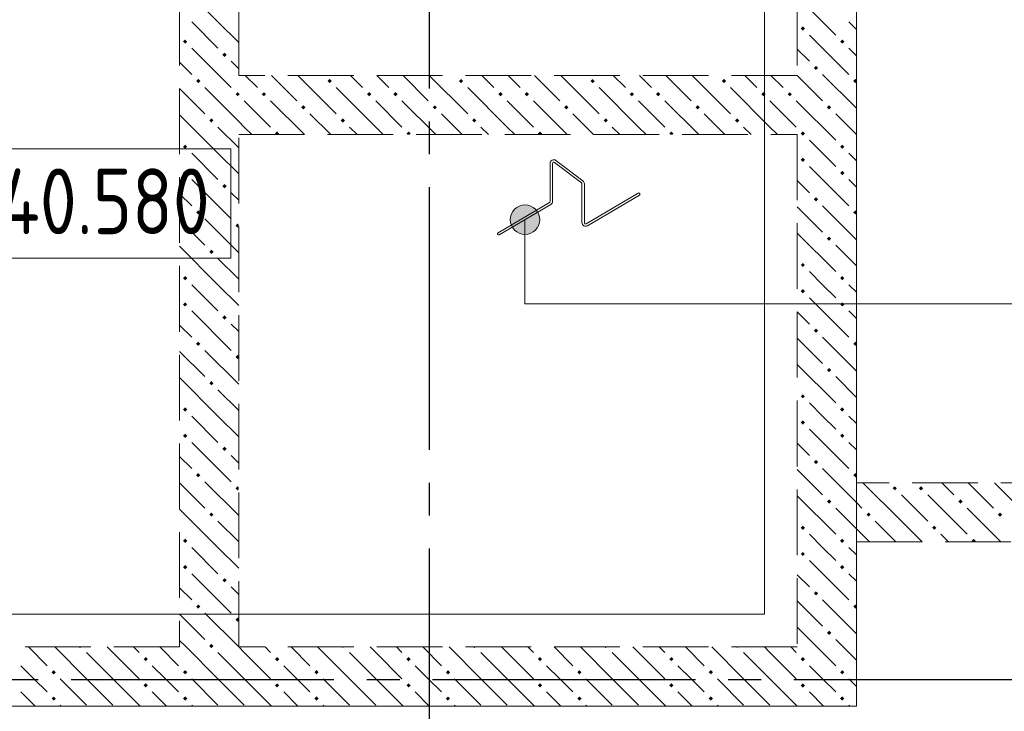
# Model space of a CAD drawing. Header units: millimetres. Extents: x 0 to 45010, y 0 to 29700.
# Tile 12 of 15: x 29903 to 32900, y 17854 to 19960. Entities that reach past the tile are written whole.
import ezdxf

# ---------------------------------------------------------------- set-up
doc = ezdxf.new("R2010")
doc.units = ezdxf.units.MM
doc.linetypes.add('______2', pattern=[270, 200, -70])
doc.linetypes.add('______5', pattern=[1100, 800, -100, 100, -100])
for name, color, linetype, lineweight in [('Высотные отметки', 7, 'Continuous', 25), ('ЖБ Перекрытие верхний уровень', 7, 'Continuous', 35), ('ЖБ Стена верхний уровень', 7, 'Continuous', 35), ('Общий01', 7, 'Continuous', 13), ('Оси', 40, '______5', 18), ('Позиционная метка линия выноска', 7, 'Continuous', 13), ('Позиционная метка номер позиции', 7, 'Continuous', 13)]:
    doc.layers.add(name, color=color, linetype=linetype, lineweight=lineweight)
doc.styles.add('GOST 2.304-81', font='txt')

msp = doc.modelspace()

# ---------------------------------------------------------------- hatches: boundary and pattern name
at = {"layer": 'ЖБ Стена верхний уровень', "linetype": 'Continuous', "lineweight": 18, "transparency": 33554687}
for points in [[(32280.5, 19933.1), (32287, 19939.6), (32293.5, 19933.1), (32287, 19926.6)], [(30400.5, 19893.1), (30406.9, 19899.6), (30413.5, 19893.1), (30406.9, 19886.6)], [(32400.5, 19893.1), (32406.9, 19899.6), (32413.5, 19893.1), (32406.9, 19886.6)], [(30520.4, 19853.1), (30526.9, 19859.6), (30533.5, 19853.1), (30526.9, 19846.6)], [(32320.4, 19813.1), (32326.9, 19819.6), (32333.5, 19813.1), (32326.9, 19806.6)], [(30440.4, 19773.1), (30447, 19779.6), (30453.5, 19773.1), (30447, 19766.6)], [(30840.4, 19773.1), (30847, 19779.6), (30853.5, 19773.1), (30847, 19766.6)], [(31240.4, 19773.1), (31247, 19779.6), (31253.5, 19773.1), (31247, 19766.6)], [(31640.4, 19773.1), (31647, 19779.6), (31653.5, 19773.1), (31647, 19766.6)], [(32040.4, 19773.1), (32047, 19779.6), (32053.5, 19773.1), (32047, 19766.6)], [(32440.4, 19773.1), (32447, 19779.6), (32450, 19776.6), (32450, 19769.7), (32447, 19766.6)], [(30560.4, 19733.1), (30567, 19739.6), (30570, 19736.6), (30570, 19729.7), (30567, 19726.6)], [(30570, 19736.6), (30573.5, 19733.1), (30570, 19729.7)], [(30640.4, 19733.1), (30647, 19739.6), (30653.5, 19733.1), (30647, 19726.6)], [(30960.4, 19733.1), (30967, 19739.6), (30973.5, 19733.1), (30967, 19726.6)], [(31040.4, 19733.1), (31047, 19739.6), (31053.5, 19733.1), (31047, 19726.6)], [(31360.4, 19733.1), (31367, 19739.6), (31373.5, 19733.1), (31367, 19726.6)], [(31440.4, 19733.1), (31447, 19739.6), (31453.5, 19733.1), (31447, 19726.6)], [(31760.4, 19733.1), (31767, 19739.6), (31773.5, 19733.1), (31767, 19726.6)], [(31840.4, 19733.1), (31847, 19739.6), (31853.5, 19733.1), (31847, 19726.6)], [(32160.4, 19733.1), (32167, 19739.6), (32173.5, 19733.1), (32167, 19726.6)], [(32240.4, 19733.1), (32247, 19739.6), (32253.5, 19733.1), (32247, 19726.6)], [(30760.4, 19693.1), (30767, 19699.6), (30773.5, 19693.1), (30767, 19686.6)], [(31160.4, 19693.1), (31167, 19699.6), (31173.5, 19693.1), (31167, 19686.6)], [(31560.4, 19693.1), (31567, 19699.6), (31573.5, 19693.1), (31567, 19686.6)], [(31960.4, 19693.1), (31967, 19699.6), (31973.5, 19693.1), (31967, 19686.6)], [(32360.4, 19693.1), (32367, 19699.6), (32373.5, 19693.1), (32367, 19686.6)], [(30480.5, 19653.1), (30487, 19659.6), (30493.4, 19653.1), (30487, 19646.6)], [(30880.5, 19653.1), (30887, 19659.6), (30893.4, 19653.1), (30887, 19646.6)], [(31280.5, 19653.1), (31287, 19659.6), (31293.4, 19653.1), (31287, 19646.6)], [(31680.5, 19653.1), (31687, 19659.6), (31693.4, 19653.1), (31687, 19646.6)], [(32080.5, 19653.1), (32087, 19659.6), (32093.5, 19653.1), (32087, 19646.6)], [(30680.5, 19613.1), (30687, 19619.6), (30693.4, 19613.1), (30690.3, 19610), (30683.6, 19610)], [(31080.5, 19613.1), (31087, 19619.6), (31093.4, 19613.1), (31090.3, 19610), (31083.6, 19610)], [(31480.5, 19613.1), (31487, 19619.6), (31493.4, 19613.1), (31490.3, 19610), (31483.6, 19610)], [(31880.5, 19613.1), (31887, 19619.6), (31893.5, 19613.1), (31890.3, 19610), (31883.6, 19610)], [(32280.5, 19613.1), (32287, 19619.6), (32293.5, 19613.1), (32287, 19606.6)], [(30400.5, 19573.1), (30406.9, 19579.6), (30413.5, 19573.1), (30406.9, 19566.6)], [(32400.5, 19573.1), (32406.9, 19579.6), (32413.5, 19573.1), (32406.9, 19566.6)], [(32280.5, 19533.1), (32287, 19539.6), (32293.5, 19533.1), (32287, 19526.6)], [(30400.5, 19493.1), (30406.9, 19499.6), (30413.5, 19493.1), (30406.9, 19486.6)], [(32400.5, 19493.1), (32406.9, 19499.6), (32413.5, 19493.1), (32406.9, 19486.6)], [(30520.4, 19453.1), (30526.9, 19459.6), (30533.5, 19453.1), (30526.9, 19446.6)], [(32320.4, 19413.1), (32326.9, 19419.6), (32333.5, 19413.1), (32326.9, 19406.6)], [(30440.4, 19373.1), (30447, 19379.6), (30453.5, 19373.1), (30447, 19366.6)], [(32440.4, 19373.1), (32447, 19379.6), (32450, 19376.6), (32450, 19369.7), (32447, 19366.6)], [(30560.4, 19333.1), (30567, 19339.6), (30570, 19336.6), (30570, 19329.7), (30567, 19326.6)], [(32360.4, 19293.1), (32367, 19299.6), (32373.5, 19293.1), (32367, 19286.6)], [(30480.5, 19253.1), (30487, 19259.6), (30493.4, 19253.1), (30487, 19246.6)], [(32280.5, 19213.1), (32287, 19219.6), (32293.5, 19213.1), (32287, 19206.6)], [(30400.5, 19173.1), (30406.9, 19179.6), (30413.5, 19173.1), (30406.9, 19166.6)], [(32400.5, 19173.1), (32406.9, 19179.6), (32413.5, 19173.1), (32406.9, 19166.6)], [(32280.5, 19133.1), (32287, 19139.6), (32293.5, 19133.1), (32287, 19126.6)], [(30400.5, 19093.1), (30406.9, 19099.6), (30413.5, 19093.1), (30406.9, 19086.6)], [(32400.5, 19093.1), (32406.9, 19099.6), (32413.5, 19093.1), (32406.9, 19086.6)], [(30520.4, 19053.1), (30526.9, 19059.6), (30533.5, 19053.1), (30526.9, 19046.6)], [(32320.4, 19013.1), (32326.9, 19019.6), (32333.5, 19013.1), (32326.9, 19006.6)], [(30440.4, 18973.1), (30447, 18979.6), (30453.5, 18973.1), (30447, 18966.6)], [(32440.4, 18973.1), (32447, 18979.6), (32450, 18976.6), (32450, 18969.7), (32447, 18966.6)], [(30560.4, 18933.1), (30567, 18939.6), (30570, 18936.6), (30570, 18929.7), (30567, 18926.6)], [(32360.4, 18893.1), (32367, 18899.6), (32373.5, 18893.1), (32367, 18886.6)], [(30480.5, 18853.1), (30487, 18859.6), (30493.4, 18853.1), (30487, 18846.6)], [(32280.5, 18813.1), (32287, 18819.6), (32293.5, 18813.1), (32287, 18806.6)], [(30400.5, 18773.1), (30406.9, 18779.6), (30413.5, 18773.1), (30406.9, 18766.6)], [(32400.5, 18773.1), (32406.9, 18779.6), (32413.5, 18773.1), (32406.9, 18766.6)], [(32280.5, 18733.1), (32287, 18739.6), (32293.5, 18733.1), (32287, 18726.6)], [(30400.5, 18693.1), (30406.9, 18699.6), (30413.5, 18693.1), (30406.9, 18686.6)], [(32400.5, 18693.1), (32406.9, 18699.6), (32413.5, 18693.1), (32406.9, 18686.6)], [(30520.4, 18653.1), (30526.9, 18659.6), (30533.5, 18653.1), (30526.9, 18646.6)], [(32320.4, 18613.1), (32326.9, 18619.6), (32333.5, 18613.1), (32326.9, 18606.6)], [(30440.4, 18573.1), (30447, 18579.6), (30453.5, 18573.1), (30447, 18566.6)], [(32440.4, 18573.1), (32447, 18579.6), (32450, 18576.6), (32450, 18569.7), (32447, 18566.6)], [(30560.4, 18533.1), (30567, 18539.6), (30570, 18536.6), (30570, 18529.7), (30567, 18526.6)], [(32560.4, 18533.1), (32567, 18539.6), (32573.5, 18533.1), (32567, 18526.6)], [(32640.4, 18533.1), (32647, 18539.6), (32653.5, 18533.1), (32647, 18526.6)], [(32360.4, 18493.1), (32367, 18499.6), (32373.5, 18493.1), (32367, 18486.6)], [(32760.4, 18493.1), (32767, 18499.6), (32773.5, 18493.1), (32767, 18486.6)], [(30480.5, 18453.1), (30487, 18459.6), (30493.4, 18453.1), (30487, 18446.6)], [(32480.5, 18453.1), (32487, 18459.6), (32493.5, 18453.1), (32487, 18446.6)], [(32880.5, 18453.1), (32887, 18459.6), (32893.5, 18453.1), (32887, 18446.6)], [(32280.5, 18413.1), (32287, 18419.6), (32293.5, 18413.1), (32287, 18406.6)], [(32680.5, 18413.1), (32687, 18419.6), (32693.5, 18413.1), (32687, 18406.6)], [(30400.5, 18373.1), (30406.9, 18379.6), (30413.5, 18373.1), (30406.9, 18366.6)], [(32400.5, 18373.1), (32406.9, 18379.6), (32413.5, 18373.1), (32406.9, 18366.6)], [(32800.5, 18373.1), (32806.9, 18379.6), (32813.5, 18373.1), (32810.3, 18370), (32803.6, 18370)], [(32280.5, 18333.1), (32287, 18339.6), (32293.5, 18333.1), (32287, 18326.6)], [(30400.5, 18293.1), (30406.9, 18299.6), (30413.5, 18293.1), (30406.9, 18286.6)], [(32400.5, 18293.1), (32406.9, 18299.6), (32413.5, 18293.1), (32406.9, 18286.6)], [(30520.4, 18253.1), (30526.9, 18259.6), (30533.5, 18253.1), (30526.9, 18246.6)], [(32320.4, 18213.1), (32326.9, 18219.6), (32333.5, 18213.1), (32326.9, 18206.6)], [(30440.4, 18173.1), (30447, 18179.6), (30453.5, 18173.1), (30447, 18166.6)], [(32440.4, 18173.1), (32447, 18179.6), (32450, 18176.6), (32450, 18169.7), (32447, 18166.6)], [(30560.4, 18133.1), (30567, 18139.6), (30570, 18136.6), (30570, 18129.7), (30567, 18126.6)], [(32360.4, 18093.1), (32367, 18099.6), (32373.5, 18093.1), (32367, 18086.6)], [(30090.3, 18050), (30087, 18046.6), (30083.6, 18050)], [(30480.5, 18053.1), (30487, 18059.6), (30493.4, 18053.1), (30490.3, 18050), (30483.6, 18050)], [(30490.3, 18050), (30487, 18046.6), (30483.6, 18050)], [(30890.3, 18050), (30887, 18046.6), (30883.6, 18050)], [(31290.3, 18050), (31287, 18046.6), (31283.6, 18050)], [(31690.3, 18050), (31687, 18046.6), (31683.6, 18050)], [(32090.3, 18050), (32087, 18046.6), (32083.6, 18050)], [(30280.5, 18013.1), (30287, 18019.6), (30293.4, 18013.1), (30287, 18006.6)], [(30680.5, 18013.1), (30687, 18019.6), (30693.4, 18013.1), (30687, 18006.6)], [(31080.5, 18013.1), (31087, 18019.6), (31093.4, 18013.1), (31087, 18006.6)], [(31480.5, 18013.1), (31487, 18019.6), (31493.4, 18013.1), (31487, 18006.6)], [(31880.5, 18013.1), (31887, 18019.6), (31893.5, 18013.1), (31887, 18006.6)], [(32280.5, 18013.1), (32287, 18019.6), (32293.5, 18013.1), (32287, 18006.6)], [(30000.5, 17973.1), (30006.9, 17979.6), (30013.5, 17973.1), (30006.9, 17966.6)], [(30400.5, 17973.1), (30406.9, 17979.6), (30413.5, 17973.1), (30406.9, 17966.6)], [(30800.5, 17973.1), (30806.9, 17979.6), (30813.5, 17973.1), (30806.9, 17966.6)], [(31200.5, 17973.1), (31206.9, 17979.6), (31213.5, 17973.1), (31206.9, 17966.6)], [(31600.5, 17973.1), (31606.9, 17979.6), (31613.5, 17973.1), (31606.9, 17966.6)], [(32000.5, 17973.1), (32006.9, 17979.6), (32013.5, 17973.1), (32006.9, 17966.6)], [(32400.5, 17973.1), (32406.9, 17979.6), (32413.5, 17973.1), (32406.9, 17966.6)], [(30280.5, 17933.1), (30287, 17939.6), (30293.4, 17933.1), (30287, 17926.6)], [(30680.5, 17933.1), (30687, 17939.6), (30693.4, 17933.1), (30687, 17926.6)], [(31080.5, 17933.1), (31087, 17939.6), (31093.4, 17933.1), (31087, 17926.6)], [(31480.5, 17933.1), (31487, 17939.6), (31493.4, 17933.1), (31487, 17926.6)], [(31880.5, 17933.1), (31887, 17939.6), (31893.5, 17933.1), (31887, 17926.6)], [(32280.5, 17933.1), (32287, 17939.6), (32293.5, 17933.1), (32287, 17926.6)], [(30000.5, 17893.1), (30006.9, 17899.6), (30013.5, 17893.1), (30006.9, 17886.6)], [(30400.5, 17893.1), (30406.9, 17899.6), (30413.5, 17893.1), (30406.9, 17886.6)], [(30800.5, 17893.1), (30806.9, 17899.6), (30813.5, 17893.1), (30806.9, 17886.6)], [(31200.5, 17893.1), (31206.9, 17899.6), (31213.5, 17893.1), (31206.9, 17886.6)], [(31600.5, 17893.1), (31606.9, 17899.6), (31613.5, 17893.1), (31606.9, 17886.6)], [(32000.5, 17893.1), (32006.9, 17899.6), (32013.5, 17893.1), (32006.9, 17886.6)], [(32400.5, 17893.1), (32406.9, 17899.6), (32413.5, 17893.1), (32406.9, 17886.6)]]:
    msp.add_hatch(color=7, dxfattribs=at).paths.add_polyline_path(points, flags=16)
at = {"layer": 'Позиционная метка номер позиции', "linetype": 'Continuous', "lineweight": 13, "transparency": 33554687}
for points in [[(31463.9, 19389.7), (31418.9, 19389.7), (31402.7, 19373.5)], [(31463.9, 19389.7), (31402.7, 19373.5), (31480.1, 19373.5)], [(31418.9, 19389.7), (31463.9, 19389.7), (31441.4, 19396)], [(31480.1, 19373.5), (31402.7, 19373.5), (31396.4, 19351)], [(31480.1, 19373.5), (31396.4, 19351), (31486.4, 19351)], [(31486.4, 19351), (31396.4, 19351), (31402.7, 19328.5)], [(31486.4, 19351), (31402.7, 19328.5), (31480.1, 19328.5)], [(31480.1, 19328.5), (31402.7, 19328.5), (31418.9, 19312.3)], [(31480.1, 19328.5), (31418.9, 19312.3), (31463.9, 19312.3)], [(31463.9, 19312.3), (31418.9, 19312.3), (31441.4, 19306)]]:
    msp.add_hatch(color=7, dxfattribs=at).paths.add_polyline_path(points)

# ---------------------------------------------------------------- linework, layer by layer
at = {"layer": 'Высотные отметки', "color": 7, "linetype": 'Continuous', "lineweight": 18, "transparency": 33554687}
msp.add_lwpolyline([(29695.3, 19233.4), (30546.4, 19233.4), (30546.4, 19566.8), (29695.3, 19566.8), (29695.3, 19233.4)], dxfattribs=at)
at = {"layer": 'ЖБ Перекрытие верхний уровень', "color": 7, "linetype": 'Continuous', "lineweight": 18, "transparency": 33554687}
for p, q in [((32450, 17870), (32450, 22595)), ((28220, 17870), (32450, 17870))]:
    msp.add_line(p, q, dxfattribs=at)
at = {"layer": 'ЖБ Стена верхний уровень', "color": 251, "linetype": '______2', "lineweight": 13, "true_color": 0x656565, "transparency": 33554687}
for p, q in [((32450, 18550), (32450, 23700)), ((30390, 22450), (30390, 18050)), ((30570, 19790), (30570, 22450)), ((32270, 22450), (32270, 19790)), ((32270, 19790), (30570, 19790)), ((30570, 18050), (30570, 19610)), ((30570, 19610), (32270, 19610)), ((32270, 19610), (32270, 18050)), ((34980, 18550), (32450, 18550)), ((32450, 17870), (32450, 18370)), ((32450, 18370), (34980, 18370)), ((30390, 18050), (27320, 18050)), ((32270, 18050), (30570, 18050)), ((27320, 17870), (30390, 17870)), ((30390, 17870), (30570, 17870)), ((30570, 17870), (32270, 17870)), ((32270, 17870), (32450, 17870))]:
    msp.add_line(p, q, dxfattribs=at)
at = {"layer": 'ЖБ Стена верхний уровень', "color": 9, "linetype": 'Continuous', "lineweight": 18, "true_color": 0xc7c7c7, "transparency": 33554687}
for p, q in [((30506.9, 19953.1), (30390, 20070.1)), ((32347, 19953.1), (32306.9, 19993.1)), ((30426.9, 19953.1), (30506.9, 19873.1)), ((30506.9, 19953.1), (30570, 19890.1)), ((32387, 19913.1), (32347, 19953.1)), ((32426.9, 19953.1), (32450, 19930.1)), ((32306.9, 19913.1), (32426.9, 19793.1)), ((30426.9, 19873.1), (30547, 19753.1)), ((32270, 19870.1), (32306.9, 19833.1)), ((32426.9, 19873.1), (32450, 19850.1)), ((30390, 19830.1), (30426.9, 19793.1)), ((30570, 19810.1), (30547, 19833.1)), ((30626.9, 19753.1), (30590.1, 19790)), ((30670.1, 19790), (30747, 19713.1)), ((30750.1, 19790), (30867, 19673.1)), ((30910.1, 19790), (30947, 19753.1)), ((31026.9, 19753.1), (30990.1, 19790)), ((31070.1, 19790), (31147, 19713.1)), ((31150.1, 19790), (31267, 19673.1)), ((31310.1, 19790), (31347, 19753.1)), ((31426.9, 19753.1), (31390.1, 19790)), ((31470.1, 19790), (31547, 19713.1)), ((31550.1, 19790), (31667, 19673.1)), ((31710.1, 19790), (31747, 19753.1)), ((31826.9, 19753.1), (31790.1, 19790)), ((31870.1, 19790), (31947, 19713.1)), ((31950.1, 19790), (32067, 19673.1)), ((32110.1, 19790), (32147, 19753.1)), ((32226.9, 19753.1), (32190.1, 19790)), ((32270, 19790.1), (32347, 19713.1)), ((32347, 19793.1), (32450, 19690.1)), ((30390, 19750.1), (30467, 19673.1)), ((30570, 19650.1), (30467, 19753.1)), ((30987, 19633.1), (30867, 19753.1)), ((31387, 19633.1), (31267, 19753.1)), ((31787, 19633.1), (31667, 19753.1)), ((32187, 19633.1), (32067, 19753.1)), ((30587, 19713.1), (30667, 19633.1)), ((30667, 19713.1), (30770.1, 19610)), ((30987, 19713.1), (31067, 19633.1)), ((31067, 19713.1), (31170.1, 19610)), ((31387, 19713.1), (31467, 19633.1)), ((31467, 19713.1), (31570.1, 19610)), ((31787, 19713.1), (31867, 19633.1)), ((31867, 19713.1), (31970.1, 19610)), ((32187, 19713.1), (32267, 19633.1)), ((32267, 19713.1), (32270, 19710.1)), ((32270, 19710.1), (32387, 19593.1)), ((30506.9, 19553.1), (30390, 19670.1)), ((30850.1, 19610), (30787, 19673.1)), ((31250.1, 19610), (31187, 19673.1)), ((31650.1, 19610), (31587, 19673.1)), ((32050.1, 19610), (31987, 19673.1)), ((32450, 19610.1), (32387, 19673.1)), ((30506.9, 19633.1), (30570, 19570.1)), ((30587, 19633.1), (30570, 19650.1)), ((30587, 19633.1), (30610.1, 19610)), ((30906.9, 19633.1), (30930.1, 19610)), ((30987, 19633.1), (31010.1, 19610)), ((31306.9, 19633.1), (31330.1, 19610)), ((31387, 19633.1), (31410.1, 19610)), ((31706.9, 19633.1), (31730.1, 19610)), ((31787, 19633.1), (31810.1, 19610)), ((32106.9, 19633.1), (32130.1, 19610)), ((32187, 19633.1), (32210.1, 19610)), ((32347, 19553.1), (32306.9, 19593.1)), ((30426.9, 19553.1), (30506.9, 19473.1)), ((30506.9, 19553.1), (30570, 19490.1)), ((32387, 19513.1), (32347, 19553.1)), ((32426.9, 19553.1), (32450, 19530.1)), ((32306.9, 19513.1), (32426.9, 19393.1)), ((30426.9, 19473.1), (30547, 19353.1)), ((32270, 19470.1), (32306.9, 19433.1)), ((32426.9, 19473.1), (32450, 19450.1)), ((30390, 19430.1), (30426.9, 19393.1)), ((30570, 19410.1), (30547, 19433.1)), ((32270, 19390.1), (32347, 19313.1)), ((32347, 19393.1), (32450, 19290.1)), ((30390, 19350.1), (30467, 19273.1)), ((30570, 19250.1), (30467, 19353.1)), ((32270, 19310.1), (32387, 19193.1)), ((30506.9, 19153.1), (30390, 19270.1)), ((32450, 19210.1), (32387, 19273.1)), ((30506.9, 19233.1), (30570, 19170.1)), ((32347, 19153.1), (32306.9, 19193.1)), ((30426.9, 19153.1), (30506.9, 19073.1)), ((30506.9, 19153.1), (30570, 19090.1)), ((32387, 19113.1), (32347, 19153.1)), ((32426.9, 19153.1), (32450, 19130.1)), ((32306.9, 19113.1), (32426.9, 18993.1)), ((30426.9, 19073.1), (30547, 18953.1)), ((32270, 19070.1), (32306.9, 19033.1)), ((32426.9, 19073.1), (32450, 19050.1)), ((30390, 19030.1), (30426.9, 18993.1)), ((30570, 19010.1), (30547, 19033.1)), ((32270, 18990.1), (32347, 18913.1)), ((32347, 18993.1), (32450, 18890.1)), ((30390, 18950.1), (30467, 18873.1)), ((30570, 18850.1), (30467, 18953.1)), ((32270, 18910.1), (32387, 18793.1)), ((30506.9, 18753.1), (30390, 18870.1)), ((32450, 18810.1), (32387, 18873.1)), ((30506.9, 18833.1), (30570, 18770.1)), ((32347, 18753.1), (32306.9, 18793.1)), ((30426.9, 18753.1), (30506.9, 18673.1)), ((30506.9, 18753.1), (30570, 18690.1)), ((32387, 18713.1), (32347, 18753.1)), ((32426.9, 18753.1), (32450, 18730.1)), ((32306.9, 18713.1), (32426.9, 18593.1)), ((30426.9, 18673.1), (30547, 18553.1)), ((32270, 18670.1), (32306.9, 18633.1)), ((32426.9, 18673.1), (32450, 18650.1)), ((30390, 18630.1), (30426.9, 18593.1)), ((30570, 18610.1), (30547, 18633.1)), ((32270, 18590.1), (32347, 18513.1)), ((32347, 18593.1), (32450, 18490.1)), ((30390, 18550.1), (30467, 18473.1)), ((30570, 18450.1), (30467, 18553.1)), ((32587, 18433.1), (32470.1, 18550)), ((32710.1, 18550), (32747, 18513.1)), ((32790.1, 18550), (32867, 18473.1)), ((32987, 18433.1), (32870.1, 18550)), ((32270, 18510.1), (32387, 18393.1)), ((32450, 18490.1), (32467, 18473.1)), ((32587, 18513.1), (32667, 18433.1)), ((32667, 18513.1), (32787, 18393.1)), ((30506.9, 18353.1), (30390, 18470.1)), ((32450, 18410.1), (32387, 18473.1)), ((32890.1, 18370), (32787, 18473.1)), ((30506.9, 18433.1), (30570, 18370.1)), ((32506.9, 18433.1), (32570.1, 18370)), ((32587, 18433.1), (32650.1, 18370)), ((32490.1, 18370), (32450, 18410.1)), ((32347, 18353.1), (32306.9, 18393.1)), ((32730.1, 18370), (32706.9, 18393.1)), ((30426.9, 18353.1), (30506.9, 18273.1)), ((30506.9, 18353.1), (30570, 18290.1)), ((32387, 18313.1), (32347, 18353.1)), ((32426.9, 18353.1), (32450, 18330.1)), ((32306.9, 18313.1), (32426.9, 18193.1)), ((30426.9, 18273.1), (30547, 18153.1)), ((32270, 18270.1), (32306.9, 18233.1)), ((32426.9, 18273.1), (32450, 18250.1)), ((30390, 18230.1), (30426.9, 18193.1)), ((30570, 18210.1), (30547, 18233.1)), ((32347, 18193.1), (32450, 18090.1)), ((32270, 18190.1), (32347, 18113.1)), ((30390, 18150.1), (30467, 18073.1)), ((30570, 18050.1), (30467, 18153.1)), ((32270, 18110.1), (32387, 17993.1)), ((32450, 18010.1), (32387, 18073.1)), ((29930.1, 18050), (29987, 17993.1)), ((30106.9, 17953.1), (30010.1, 18050)), ((30187, 18033.1), (30170.1, 18050)), ((30250.1, 18050), (30267, 18033.1)), ((30330.1, 18050), (30387, 17993.1)), ((30410.1, 18050), (30390, 18070.1)), ((30506.9, 17953.1), (30410.1, 18050)), ((30587, 18033.1), (30570.1, 18050)), ((30650.1, 18050), (30667, 18033.1)), ((30730.1, 18050), (30787, 17993.1)), ((30906.9, 17953.1), (30810.1, 18050)), ((30987, 18033.1), (30970.1, 18050)), ((31050.1, 18050), (31067, 18033.1)), ((31130.1, 18050), (31187, 17993.1)), ((31306.9, 17953.1), (31210.1, 18050)), ((31387, 18033.1), (31370.1, 18050)), ((31450.1, 18050), (31467, 18033.1)), ((31530.1, 18050), (31587, 17993.1)), ((31706.9, 17953.1), (31610.1, 18050)), ((31787, 18033.1), (31770.1, 18050)), ((31850.1, 18050), (31867, 18033.1)), ((31930.1, 18050), (31987, 17993.1)), ((32106.9, 17953.1), (32010.1, 18050)), ((32187, 18033.1), (32170.1, 18050)), ((32250.1, 18050), (32267, 18033.1)), ((30106.9, 18033.1), (30187, 17953.1)), ((30187, 18033.1), (30267, 17953.1)), ((30506.9, 18033.1), (30587, 17953.1)), ((30587, 18033.1), (30667, 17953.1)), ((30906.9, 18033.1), (30987, 17953.1)), ((30987, 18033.1), (31067, 17953.1)), ((31306.9, 18033.1), (31387, 17953.1)), ((31387, 18033.1), (31467, 17953.1)), ((31706.9, 18033.1), (31787, 17953.1)), ((31787, 18033.1), (31867, 17953.1)), ((32106.9, 18033.1), (32187, 17953.1)), ((32187, 18033.1), (32267, 17953.1)), ((29947, 17953.1), (29906.9, 17993.1)), ((30347, 17953.1), (30306.9, 17993.1)), ((30747, 17953.1), (30706.9, 17993.1)), ((31147, 17953.1), (31106.9, 17993.1)), ((31547, 17953.1), (31506.9, 17993.1)), ((31947, 17953.1), (31906.9, 17993.1)), ((32347, 17953.1), (32306.9, 17993.1)), ((29987, 17913.1), (29947, 17953.1)), ((30026.9, 17953.1), (30106.9, 17873.1)), ((30106.9, 17953.1), (30187, 17873.1)), ((30187, 17953.1), (30270.1, 17870)), ((30387, 17913.1), (30347, 17953.1)), ((30426.9, 17953.1), (30506.9, 17873.1)), ((30506.9, 17953.1), (30587, 17873.1)), ((30587, 17953.1), (30670.1, 17870)), ((30787, 17913.1), (30747, 17953.1)), ((30826.9, 17953.1), (30906.9, 17873.1)), ((30906.9, 17953.1), (30987, 17873.1)), ((30987, 17953.1), (31070.1, 17870)), ((31187, 17913.1), (31147, 17953.1)), ((31226.9, 17953.1), (31306.9, 17873.1)), ((31306.9, 17953.1), (31387, 17873.1)), ((31387, 17953.1), (31470.1, 17870)), ((31587, 17913.1), (31547, 17953.1)), ((31626.9, 17953.1), (31706.9, 17873.1)), ((31706.9, 17953.1), (31787, 17873.1)), ((31787, 17953.1), (31870.1, 17870)), ((31987, 17913.1), (31947, 17953.1)), ((32026.9, 17953.1), (32106.9, 17873.1)), ((32106.9, 17953.1), (32187, 17873.1)), ((32187, 17953.1), (32270, 17870.1)), ((32387, 17913.1), (32347, 17953.1)), ((32426.9, 17953.1), (32450, 17930.1)), ((29906.9, 17913.1), (29950.1, 17870)), ((30306.9, 17913.1), (30350.1, 17870)), ((30706.9, 17913.1), (30750.1, 17870)), ((31106.9, 17913.1), (31150.1, 17870)), ((31506.9, 17913.1), (31550.1, 17870)), ((31906.9, 17913.1), (31950.1, 17870)), ((32306.9, 17913.1), (32350.1, 17870)), ((30026.9, 17873.1), (30030.1, 17870)), ((30426.9, 17873.1), (30430.1, 17870)), ((30826.9, 17873.1), (30830.1, 17870)), ((31226.9, 17873.1), (31230.1, 17870)), ((31626.9, 17873.1), (31630.1, 17870)), ((32026.9, 17873.1), (32030.1, 17870)), ((32270, 17870.1), (32270.1, 17870)), ((32426.9, 17873.1), (32430.1, 17870))]:
    msp.add_line(p, q, dxfattribs=at)
at = {"layer": 'Общий01', "color": 7, "linetype": 'Continuous', "lineweight": 13, "transparency": 33554687}
for p, q in [((31517.8, 19406.6), (31517.8, 19522.5)), ((31525.2, 19406.6), (31525.2, 19522.5)), ((31531.1, 19525.4), (31613.3, 19463.2)), ((31535.5, 19531.2), (31617.8, 19469)), ((31614.8, 19341.9), (31614.8, 19460.2)), ((31622.2, 19341.9), (31622.2, 19460.2)), ((31627.7, 19338.7), (31785.9, 19431.7)), ((31631.4, 19332.4), (31789.6, 19425.3)), ((31359.4, 19311.3), (31516, 19403.4)), ((31363.1, 19305), (31519.7, 19397.1))]:
    msp.add_line(p, q, dxfattribs=at)
for centre, radius, start, end in [((31528.8, 19522.5), 11, 52.9078, 180), ((31528.8, 19522.5), 3.67, 52.9078, 180), ((31611.1, 19460.2), 3.67, 0, 52.9078), ((31611.1, 19460.2), 11, 0, 52.9078), ((31787.7, 19428.5), 3.67, 300.447, 120.447), ((31514.1, 19406.6), 3.67, 300.447, 0), ((31514.1, 19406.6), 11, 300.447, 0), ((31625.8, 19341.9), 11, 180, 300.447), ((31625.8, 19341.9), 3.67, 180, 300.447), ((31361.3, 19308.2), 3.67, 120.447, 300.447)]:
    msp.add_arc(centre, radius, start, end, dxfattribs=at)
at = {"layer": 'Оси', "color": 8, "linetype": '______5', "lineweight": -3, "transparency": 33554687}
for p, q in [((31150, 24950), (31150, 15450)), ((35260, 17950), (4100, 17950))]:
    msp.add_line(p, q, dxfattribs=at)
at = {"layer": 'Позиционная метка линия выноска', "color": 251, "linetype": 'Continuous', "lineweight": 13, "true_color": 0x494949, "transparency": 33554687}
msp.add_lwpolyline([(32170, 22595), (32170, 18150), (28400, 18150), (28400, 19670), (27420, 19670), (27420, 21570), (28900, 21570), (28900, 23420), (30689.3, 23420), (30689.3, 22470), (32069.3, 22470)], dxfattribs=at)
at = {"layer": 'Позиционная метка номер позиции', "color": 7, "linetype": 'Continuous', "lineweight": 13, "transparency": 33554687}
for p, q in [((31441.4, 19396), (31441.4, 19396)), ((31396.4, 19351), (31396.4, 19351)), ((31486.4, 19351), (31486.4, 19351)), ((31441.4, 19306), (31441.4, 19306))]:
    msp.add_line(p, q, dxfattribs=at)
msp.add_lwpolyline([(31441.4, 19351), (31441.4, 19095), (36880, 19095)], dxfattribs=at)
msp.add_circle((31441.4, 19351), 45, dxfattribs=at)

# ---------------------------------------------------------------- texts
at = {"layer": 'Высотные отметки', "color": 7, "linetype": 'Continuous', "lineweight": 18, "transparency": 33554687, "insert": (29729.3, 19306.8), "char_height": 200, "width": 884.908, "attachment_point": 7, "style": 'GOST 2.304-81'}
msp.add_mtext('\\W1.02;+40.580', dxfattribs=at)

doc.saveas('drawing.dxf')
